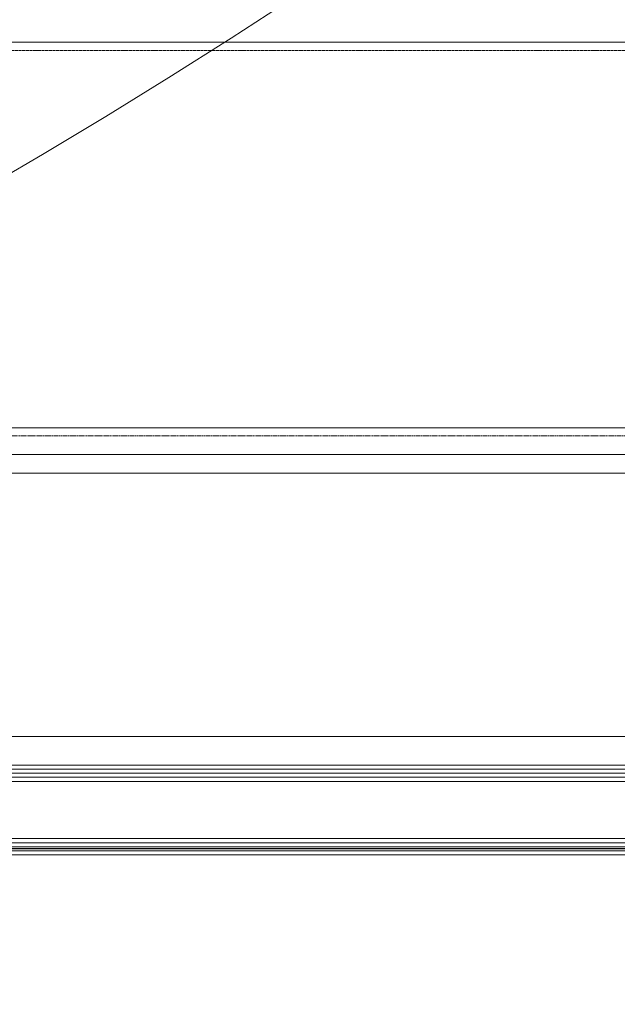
# Model space of a CAD drawing. Header units: millimetres. Extents: x -226731 to 126254, y -16359 to 60195.
# Tile 128 of 256: x -156906 to -156760, y 10462 to 10702. Entities that reach past the tile are written whole.
import ezdxf

# ---------------------------------------------------------------- set-up
doc = ezdxf.new("R2010")
doc.units = ezdxf.units.MM
doc.header["$LTSCALE"] = 0.1
doc.header["$MEASUREMENT"] = 0
doc.linetypes.add('HIDDEN', pattern=[0.375, 0.25, -0.125])
for name, color, linetype, lineweight in [('0_CCE_ FF_SIDE WALL SPRINKLER', 6, 'Continuous', 0), ('3_Hatch', 8, 'Continuous', 0), ('SPRINKLER COVERAGE AREA', 1, 'Continuous', 9)]:
    doc.layers.add(name, color=color, linetype=linetype, lineweight=lineweight)
doc.layers.add('AREA LINE', color=3, linetype='Continuous', plot=False)
doc.layers.add('FIRE FIGHTING SERVICES', color=5, linetype='Continuous')

# ---------------------------------------------------------------- blocks, each defined once
blk = doc.blocks.new('*U430')
at = {"layer": '3_Hatch', "color": 8}
for p, q in [((29.99, 199.78), (1079.99, 199.78)), ((28.4, 105.47), (1079.99, 105.47)), ((30.03, 98.97), (1079.99, 98.97)), ((29.51, 94.41), (1079.99, 94.41)), ((29.56, 30.01), (1079.99, 30.01)), ((1079.99, 23, 0), (7.48, 23)), ((1079.99, 22, 0), (7.48, 22)), ((1079.99, 21, 0), (7.48, 21)), ((1079.99, 20, 0), (7.48, 20)), ((1079.99, 19, 0), (7.48, 19)), ((1079.99, 5, 0), (7.48, 5)), ((1079.99, 4, 0), (7.48, 4)), ((1079.99, 3, 0), (7.48, 3)), ((1079.99, 2, 0), (7.48, 2)), ((1079.99, 1, 0), (7.48, 1))]:
    blk.add_line(p, q, dxfattribs=at)
at = {"layer": '3_Hatch', "color": 8, "linetype": 'HIDDEN', "ltscale": 5}
blk.add_line((29.99, 197.78), (1079.99, 197.78), dxfattribs=at)
at = {"layer": '3_Hatch', "color": 8, "linetype": 'HIDDEN'}
blk.add_line((30.03, 103.48), (1079.99, 103.48), dxfattribs=at)
blk = doc.blocks.new('A$C2AD535C3')
at = {"layer": 'SPRINKLER COVERAGE AREA', "color": 1}
blk.add_circle((0, 0), 2500, dxfattribs=at)
blk = doc.blocks.new('G$C3584CA52')
at = {"layer": '0_CCE_ FF_SIDE WALL SPRINKLER', "color": 240, "xscale": -0.6, "yscale": 0.6, "zscale": 0.6}
blk.add_blockref('A$C2AD535C3', (5355.33, -9259), dxfattribs=at)

msp = doc.modelspace()

# ---------------------------------------------------------------- linework, layer by layer
at = {"layer": 'AREA LINE', "color": 8}
msp.add_lwpolyline([(-164851.16, 10499.63), (-155388.73, 10499.63), (-155388.73, 11199.63), (-154208.69, 11199.63), (-154208.69, 10499.63), (-152367.94, 10499.63)], dxfattribs=at)

# ---------------------------------------------------------------- block references
at = {"layer": '3_Hatch', "color": 8}
msp.add_blockref('*U430', (-157788.7, 10497.02), dxfattribs=at)
at = {"layer": 'FIRE FIGHTING SERVICES'}
msp.add_blockref('G$C3584CA52', (-163018.33, 21220.5), dxfattribs=at)

doc.saveas('drawing.dxf')
